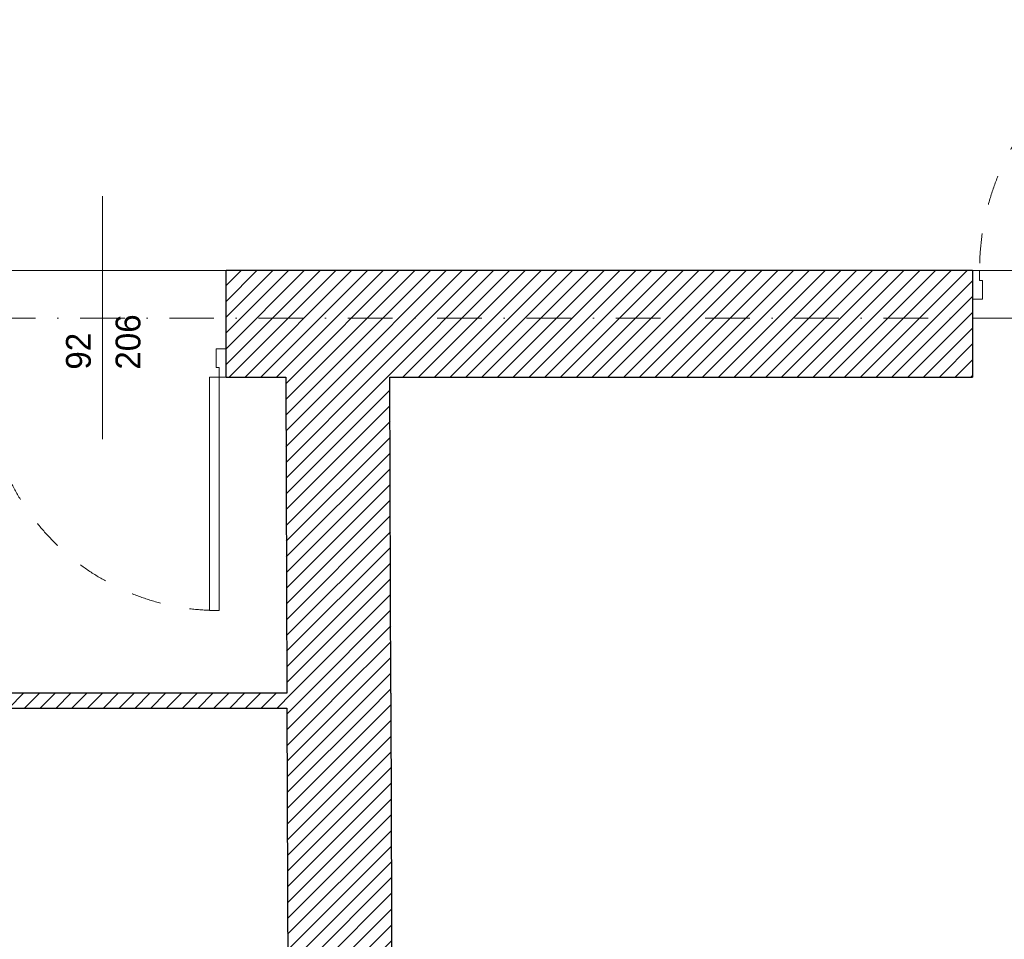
# Model space of a CAD drawing. Header units: millimetres. Extents: x 172139 to 266886, y 89525 to 138225.
# Tile 40 of 94: x 202873 to 206844, y 110700 to 114410. Entities that reach past the tile are written whole.
import ezdxf
from ezdxf.enums import TextEntityAlignment as Align

# ---------------------------------------------------------------- set-up
doc = ezdxf.new("R2010")
doc.units = ezdxf.units.MM
doc.header["$MEASUREMENT"] = 0
doc.linetypes.add('Kropki i Kreski', pattern=[360, 180, -90, 0, -90])
doc.linetypes.add('Przerywana', pattern=[240, 120, -120])
for name, color, linetype in [('Drzwi ArchiCAD', 7, 'Continuous'), ('Konstrukcja - Siatki mod', 7, 'Continuous'), ('KR_INW', 7, 'Continuous'), ('NAPIS_SODON', 7, 'Continuous'), ('Znaczniki drzwi ArchiCADa', 7, 'Continuous')]:
    doc.layers.add(name, color=color, linetype=linetype)
for name, color, linetype, lineweight in [('Drzwi ArchiCAD_Nr_pióra__1', 7, 'Continuous', 13), ('Drzwi ArchiCAD_Nr_pióra__27', 7, 'Continuous', 25), ('KR_INW_Nr_pióra__101', 252, 'Continuous', 5), ('KR_INW_Nr_pióra__27', 7, 'Continuous', 25), ('NAPIS_SODON_Nr_pióra__121', 255, 'Continuous', 0), ('Znaczniki drzwi ArchiCADa_Nr_pióra__7', 7, 'Continuous', 13)]:
    doc.layers.add(name, color=color, linetype=linetype, lineweight=lineweight)
doc.layers.add('Konstrukcja - Siatki mod_Nr_pióra__48', color=7, linetype='Continuous', lineweight=15, true_color=0xa80f02)
doc.layers.add('Znaczniki drzwi ArchiCADa_Nr_pióra__20', color=7, linetype='Continuous', lineweight=13, true_color=0xb00000)
doc.styles.add('GENERATED_STYLE_1', font='txt')
pattern_1 = [(45, (0, 0), (-31.819804, 31.819804), [])]

# ---------------------------------------------------------------- blocks, each defined once
blk = doc.blocks.new('Strop_2', base_point=(188316, 115154.1))
at = {"layer": 'NAPIS_SODON_Nr_pióra__121', "linetype": 'Continuous', "flags": 128}
blk.add_lwpolyline([(224893.2, 113397.6), (205242.2, 113397.6), (204667.3, 113397.6), (188316, 113397.6)], dxfattribs=at)
blk = doc.blocks.new('Drzwi 19_27')
at = {"layer": 'Drzwi ArchiCAD_Nr_pióra__1', "linetype": 'Continuous'}
for p, q in [((380.7, 0), (380.7, 841.4)), ((380.7, 841.4), (420.7, 841.4)), ((420.7, 841.4), (420.7, 0)), ((-420.7, 0), (-448.7, 0)), ((-448.7, 0), (-448.7, -115)), ((-420.7, -40), (-420.7, 0)), ((420.7, 0), (380.7, 0)), ((448.7, 0), (420.7, 0)), ((420.7, 0), (420.7, -40)), ((448.7, -115), (448.7, 0)), ((-408.7, -40), (-420.7, -40)), ((-408.7, -115), (-408.7, -40)), ((420.7, -40), (408.7, -40)), ((408.7, -40), (408.7, -115)), ((-448.7, -115), (-408.7, -115)), ((408.7, -115), (448.7, -115))]:
    blk.add_line(p, q, dxfattribs=at)
at = {"layer": 'Drzwi ArchiCAD_Nr_pióra__1', "linetype": 'Przerywana'}
blk.add_arc((420.7, 0), 841.4, 90, 180, dxfattribs=at)
at = {"layer": 'Drzwi ArchiCAD_Nr_pióra__27', "linetype": 'Continuous'}
for p, q in [((-448.7, -115), (-448.7, 0)), ((448.7, -115), (448.7, 0))]:
    blk.add_line(p, q, dxfattribs=at)
blk = doc.blocks.new('Znacznik Wym 19')
at = {"layer": 'Znaczniki drzwi ArchiCADa_Nr_pióra__20', "linetype": 'Continuous'}
blk.add_line((0, -670), (0, 300), dxfattribs=at)
at = {"layer": 'Znaczniki drzwi ArchiCADa_Nr_pióra__7', "style": 'GENERATED_STYLE_1'}
for tag, p in [('AC_MarkerText_3', (-182.4, -197.3)), ('AC_MarkerText_2', (17.6, -261.3))]:
    blk.add_attdef(tag, text='', height=100, rotation=270, dxfattribs=at).set_placement(p, align=Align.BOTTOM_LEFT)
blk = doc.blocks.new('Ściana_67', base_point=(204363.9, 113397.6))
at = {"layer": 'KR_INW_Nr_pióra__101', "linetype": 'Continuous'}
h = blk.add_hatch(dxfattribs=at)
h.set_pattern_fill('Cegła_licówka', color=256, style=0, pattern_type=2)
h.set_pattern_definition(pattern_1)
h.paths.add_polyline_path([(203949.8, 111692.9), (204369.8, 111692.9), (204365.4, 112967.6), (203945.4, 112967.6)])
h = blk.add_hatch(dxfattribs=at)
h.set_pattern_fill('Cegła_licówka', color=256, style=0, pattern_type=2)
h.set_pattern_definition(pattern_1)
h.paths.add_polyline_path([(203950.1, 111632.9), (203961.4, 108378.4), (204116.4, 108378.9), (204231.4, 108379.3), (204381.4, 108379.9), (204370.1, 111632.9)])
h = blk.add_hatch(dxfattribs=at)
h.set_pattern_fill('Cegła_licówka', color=256, style=0, pattern_type=2)
h.set_pattern_definition(pattern_1)
h.paths.add_polyline_path([(203964.6, 107481), (203964.9, 107385.1), (204384.9, 107385.1), (204384.6, 107482.4), (204234.6, 107481.9), (204119.6, 107481.5)])
at = {"layer": 'KR_INW_Nr_pióra__27', "linetype": 'Continuous'}
for p, q in [((204116.4, 108378.9), (203961.4, 108378.4)), ((204231.4, 108379.3), (204116.4, 108378.9)), ((204381.4, 108379.9), (204231.4, 108379.3)), ((204119.6, 107481.5), (203964.6, 107481)), ((204234.6, 107481.9), (204119.6, 107481.5)), ((204384.6, 107482.4), (204234.6, 107481.9))]:
    blk.add_line(p, q, dxfattribs=at)
at = {"layer": 'KR_INW_Nr_pióra__27', "linetype": 'Continuous', "flags": 128}
for points in [[(203945.4, 112967.6), (203949.8, 111692.9)], [(204369.8, 111692.9), (204365.4, 112967.6)], [(203950.1, 111632.9), (203961.4, 108378.4)], [(204381.4, 108379.9), (204370.1, 111632.9)], [(203964.6, 107481), (203964.9, 107385.1)], [(204384.9, 107385.1), (204384.6, 107482.4)]]:
    blk.add_lwpolyline(points, dxfattribs=at)
at = {"layer": 'Drzwi ArchiCAD', "linetype": 'Continuous', "xscale": -0.9999999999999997, "zscale": 1000, "rotation": 90.20050733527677}
blk.add_blockref('Drzwi 19_27', (204118, 107930.2), dxfattribs=at)
at = {"layer": 'Znaczniki drzwi ArchiCADa', "color": 14, "lineweight": 13, "true_color": 0xb00000}
ref = blk.add_blockref('Znacznik Wym 19', (204383, 107931.1), dxfattribs=dict(at, rotation=270.2005073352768))
ref.add_attrib('AC_MarkerText_2', '82', dxfattribs={"layer": 'Znaczniki drzwi ArchiCADa_Nr_pióra__7', "color": 7, "height": 100, "rotation": 0.2005, "style": 'GENERATED_STYLE_1'}).set_placement((203963, 107978), align=Align.BOTTOM_LEFT)
ref.add_attrib('AC_MarkerText_3', '206', dxfattribs={"layer": 'Znaczniki drzwi ArchiCADa_Nr_pióra__7', "color": 7, "height": 100, "rotation": 0.2005, "style": 'GENERATED_STYLE_1'}).set_placement((203963.7, 107778), align=Align.BOTTOM_LEFT)
ref.add_attrib('AC_MarkerText_5', 'EI60', dxfattribs={"layer": 'Znaczniki drzwi ArchiCADa_Nr_pióra__7', "color": 7, "height": 100, "rotation": 270.2005, "style": 'GENERATED_STYLE_1'}).set_placement((203783.5, 108305.7), align=Align.BOTTOM_LEFT)
blk = doc.blocks.new('Ściana_91', base_point=(200293.6, 111632.9))
at = {"layer": 'KR_INW_Nr_pióra__101', "linetype": 'Continuous'}
h = blk.add_hatch(dxfattribs=at)
h.set_pattern_fill('Cegła_licówka', color=256, style=0, pattern_type=2)
h.set_pattern_definition(pattern_1)
h.paths.add_polyline_path([(200408.6, 111632.9), (204370.1, 111632.9), (204370.1, 111692.9), (200408.6, 111692.9)])
at = {"layer": 'KR_INW_Nr_pióra__27', "linetype": 'Continuous', "flags": 128}
for points in [[(201758, 111692.9), (200408.6, 111692.9)], [(203949.8, 111692.9), (201818, 111692.9)], [(204370.1, 111632.9), (204370.1, 111692.9)], [(200408.6, 111632.9), (203950.1, 111632.9)]]:
    blk.add_lwpolyline(points, dxfattribs=at)
blk = doc.blocks.new('Drzwi 19_44')
at = {"layer": 'Drzwi ArchiCAD_Nr_pióra__1', "linetype": 'Continuous'}
for p, q in [((430.5, 0), (430.5, 941.1)), ((430.5, 941.1), (470.5, 941.1)), ((470.5, 941.1), (470.5, 0)), ((-470.5, 0), (-498.5, 0)), ((-498.5, 0), (-498.5, -115)), ((-470.5, -40), (-470.5, 0)), ((470.5, 0), (430.5, 0)), ((498.5, 0), (470.5, 0)), ((470.5, 0), (470.5, -40)), ((498.5, -115), (498.5, 0)), ((-458.5, -40), (-470.5, -40)), ((-458.5, -115), (-458.5, -40)), ((470.5, -40), (458.5, -40)), ((458.5, -40), (458.5, -115)), ((-498.5, -115), (-458.5, -115)), ((458.5, -115), (498.5, -115))]:
    blk.add_line(p, q, dxfattribs=at)
at = {"layer": 'Drzwi ArchiCAD_Nr_pióra__1', "linetype": 'Przerywana'}
blk.add_arc((470.5, 0), 941.1, 90, 180, dxfattribs=at)
at = {"layer": 'Drzwi ArchiCAD_Nr_pióra__27', "linetype": 'Continuous'}
for p, q in [((-498.5, 0), (-498.5, -115)), ((498.5, 0), (498.5, -115))]:
    blk.add_line(p, q, dxfattribs=at)
blk = doc.blocks.new('Znacznik Wym 19_7')
at = {"layer": 'Znaczniki drzwi ArchiCADa_Nr_pióra__20', "linetype": 'Continuous'}
blk.add_line((0, 250), (0, -730), dxfattribs=at)
at = {"layer": 'Znaczniki drzwi ArchiCADa_Nr_pióra__7', "style": 'GENERATED_STYLE_1'}
for tag, rotation, p in [('AC_MarkerText_5', 180, (737.2, 212.9)), ('AC_MarkerText_3', 270, (-182.4, 30.7)), ('AC_MarkerText_2', 270, (17.6, 30.7))]:
    blk.add_attdef(tag, text='', height=100, rotation=rotation, dxfattribs=at).set_placement(p, align=Align.BOTTOM_LEFT)
blk = doc.blocks.new('Drzwi 19_50')
at = {"layer": 'Drzwi ArchiCAD_Nr_pióra__1', "linetype": 'Continuous'}
for p, q in [((466.2, 0), (466.2, 1012.4)), ((466.2, 1012.4), (506.2, 1012.4)), ((506.2, 1012.4), (506.2, 0)), ((-506.2, 0), (-534.2, 0)), ((-534.2, 0), (-534.2, -115)), ((-506.2, -40), (-506.2, 0)), ((506.2, 0), (466.2, 0)), ((534.2, 0), (506.2, 0)), ((506.2, 0), (506.2, -40)), ((534.2, -115), (534.2, 0)), ((-494.2, -40), (-506.2, -40)), ((-494.2, -115), (-494.2, -40)), ((506.2, -40), (494.2, -40)), ((494.2, -40), (494.2, -115)), ((-534.2, -115), (-494.2, -115)), ((494.2, -115), (534.2, -115))]:
    blk.add_line(p, q, dxfattribs=at)
at = {"layer": 'Drzwi ArchiCAD_Nr_pióra__1', "linetype": 'Przerywana'}
blk.add_arc((506.2, 0), 1012.4, 90, 180, dxfattribs=at)
at = {"layer": 'Drzwi ArchiCAD_Nr_pióra__27', "linetype": 'Continuous'}
for p, q in [((-534.2, 0), (-534.2, -115)), ((534.2, 0), (534.2, -115))]:
    blk.add_line(p, q, dxfattribs=at)
blk = doc.blocks.new('Ściana_130', base_point=(209438.1, 113397.6))
at = {"layer": 'KR_INW_Nr_pióra__101', "linetype": 'Continuous'}
h = blk.add_hatch(dxfattribs=at)
h.set_pattern_fill('Cegła_licówka', color=256, style=0, pattern_type=2)
h.set_pattern_definition(pattern_1)
h.paths.add_polyline_path([(203705.5, 113397.6), (203705.5, 113082.6), (203705.5, 112967.6), (206715.7, 112967.6), (206715.7, 113282.6), (206715.7, 113397.6)])
at = {"layer": 'KR_INW_Nr_pióra__27', "linetype": 'Continuous'}
for p, q in [((203705.5, 113082.6), (203705.5, 113397.6)), ((206715.7, 113397.6), (206715.7, 113282.6)), ((206715.7, 113282.6), (206715.7, 112967.6)), ((203705.5, 112967.6), (203705.5, 113082.6))]:
    blk.add_line(p, q, dxfattribs=at)
at = {"layer": 'KR_INW_Nr_pióra__27', "linetype": 'Continuous', "flags": 128}
for points in [[(206715.7, 113397.6), (203705.5, 113397.6)], [(203705.5, 112967.6), (203945.4, 112967.6)], [(204365.4, 112967.6), (206715.7, 112967.6)]]:
    blk.add_lwpolyline(points, dxfattribs=at)
at = {"layer": 'Drzwi ArchiCAD', "linetype": 'Continuous', "zscale": 1000}
blk.add_blockref('Drzwi 19_50', (207249.9, 113397.6), dxfattribs=at)
at = {"layer": 'Drzwi ArchiCAD', "linetype": 'Continuous', "xscale": -1, "zscale": 1000, "rotation": 180}
blk.add_blockref('Drzwi 19_44', (203206.9, 112967.6), dxfattribs=at)
at = {"layer": 'Znaczniki drzwi ArchiCADa', "color": 14, "lineweight": 13, "true_color": 0xb00000}
ref = blk.add_blockref('Znacznik Wym 19_7', (203206.9, 112967.6), dxfattribs=dict(at, rotation=180))
ref.add_attrib('AC_MarkerText_2', '92', dxfattribs={"layer": 'Znaczniki drzwi ArchiCADa_Nr_pióra__7', "color": 7, "height": 100, "rotation": 90, "style": 'GENERATED_STYLE_1'}).set_placement((203189.3, 112998.2), align=Align.BOTTOM_LEFT)
ref.add_attrib('AC_MarkerText_3', '206', dxfattribs={"layer": 'Znaczniki drzwi ArchiCADa_Nr_pióra__7', "color": 7, "height": 100, "rotation": 90, "style": 'GENERATED_STYLE_1'}).set_placement((203389.3, 112998.2), align=Align.BOTTOM_LEFT)
blk = doc.blocks.new('Standardowy znacznik siatki_10')
at = {"layer": 'Konstrukcja - Siatki mod_Nr_pióra__48', "linetype": 'Kropki i Kreski'}
blk.add_line((1000, 0), (72912, 0), dxfattribs=at)

msp = doc.modelspace()

# ---------------------------------------------------------------- block references
at = {"layer": 'Konstrukcja - Siatki mod', "color": 8, "linetype": 'Continuous', "lineweight": 13, "zscale": 1000}
msp.add_blockref('Standardowy znacznik siatki_10', (177989.3, 113205.9), dxfattribs=at)
at = {"layer": 'KR_INW'}
for name, p in [('Ściana_130', (209438.1, 113397.6)), ('Ściana_67', (204363.9, 113397.6)), ('Ściana_91', (200293.6, 111632.9))]:
    msp.add_blockref(name, p, dxfattribs=at)
at = {"layer": 'NAPIS_SODON', "color": 255, "linetype": 'Continuous', "lineweight": 0}
msp.add_blockref('Strop_2', (188316, 115154.1), dxfattribs=at)

doc.saveas('drawing.dxf')
